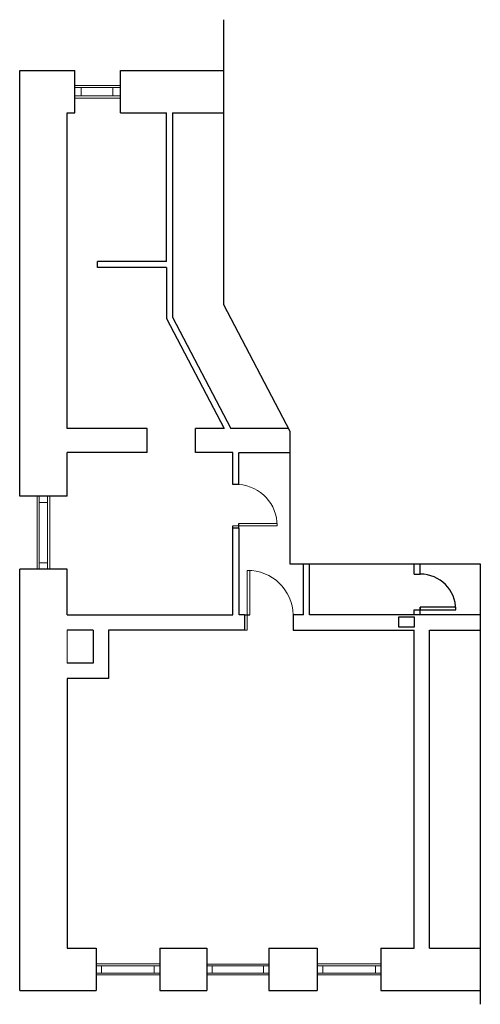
# Model space of a CAD drawing. Header units: centimetres. Extents: x 357 to 1261, y 73 to 2007.
import ezdxf
from ezdxf.lldxf.tags import DXFTag

# ---------------------------------------------------------------- set-up
doc = ezdxf.new("R2010")
doc.units = ezdxf.units.CM
doc.layers.add('.Opisy', color=250, linetype='Continuous', lineweight=15)
doc.layers.add('Ściany', color=250, linetype='Continuous', lineweight=20)
tags = doc.linetypes.add('DASH', pattern=[15, 10, -5]).pattern_tags.tags
tags[6:7] = [DXFTag(74, 4), DXFTag(75, 0), DXFTag(340, '0'), DXFTag(46, 0.0), DXFTag(50, 0.0), DXFTag(44, 0.0), DXFTag(45, 0.0)]
tags[4:5] = [DXFTag(74, 4), DXFTag(75, 0), DXFTag(340, '0'), DXFTag(46, 0.0), DXFTag(50, 0.0), DXFTag(44, 0.0), DXFTag(45, 0.0)]

msp = doc.modelspace()

# ---------------------------------------------------------------- linework, layer by layer
at = {"layer": '.Opisy'}
msp.add_line((450.4, 808), (450.4, 743), dxfattribs=at)
for p, q in [((357.4, 1907), (465.4, 1907)), ((357.4, 1071), (357.4, 1907)), ((465.4, 1824), (465.4, 1907)), ((555.4, 1907), (757.4, 1907)), ((555.4, 1824), (555.4, 1907)), ((450.4, 1824), (465.4, 1824)), ((450.4, 1204), (450.4, 1824)), ((555.4, 1824), (645.4, 1824)), ((645.4, 1532), (645.4, 1824)), ((657.4, 1824), (657.4, 1422.9)), ((657.4, 1824), (757.4, 1824)), ((645.4, 1532), (510.4, 1532)), ((510.4, 1520), (510.4, 1532)), ((645.4, 1520), (510.4, 1520)), ((645.4, 1520), (645.4, 1420)), ((645.4, 1420), (758.4, 1204)), ((657.4, 1422.9), (772, 1204)), ((607.4, 1204), (450.4, 1204)), ((607.4, 1157), (607.4, 1204)), ((702.4, 1157), (702.4, 1204)), ((758.4, 1204), (702.4, 1204)), ((884.8, 1204), (772, 1204)), ((607.4, 1157), (450.4, 1157)), ((450.4, 1071), (450.4, 1157)), ((775.4, 1157), (702.4, 1157)), ((775.4, 1094), (775.4, 1157)), ((787.4, 1094), (787.4, 1157)), ((788.4, 1157), (887.4, 1157)), ((787.4, 1094), (775.4, 1094)), ((450.4, 1071), (357.4, 1071)), ((775.4, 838), (775.4, 1012.8)), ((787.4, 1008), (775.4, 1008)), ((787.4, 1008), (787.4, 1017.5)), ((787.4, 1008), (787.4, 838)), ((914.4, 838), (914.4, 938)), ((926.4, 838), (926.4, 938)), ((1131.4, 918), (1131.4, 938)), ((1143.4, 918), (1143.4, 938)), ((450.4, 928), (357.4, 928)), ((357.4, 100), (357.4, 928)), ((450.4, 838), (450.4, 928)), ((1131.4, 918), (1143.4, 918)), ((1143.4, 838), (1143.4, 853)), ((1213.4, 853), (1143.4, 853)), ((1143.4, 853), (1143.4, 848)), ((1213.4, 848), (1213.4, 853)), ((450.4, 838), (775.4, 838)), ((798.4, 838), (788.4, 838)), ((798.4, 838), (798.4, 808)), ((798.4, 838), (809.1, 838)), ((894.4, 838), (894.4, 808)), ((914.4, 838), (894.4, 838)), ((1261.4, 838), (926.4, 838)), ((1131.4, 838), (1131.4, 848)), ((1131.4, 848), (1143.4, 848)), ((1143.4, 848), (1213.4, 848)), ((501.4, 808), (450.4, 808)), ((501.4, 808), (501.4, 743)), ((798.4, 808), (531.4, 808)), ((531.4, 808), (531.4, 713)), ((894.4, 808), (1131.4, 808)), ((1131.4, 183), (1131.4, 808)), ((1161.4, 183), (1161.4, 808)), ((1161.4, 808), (1261.4, 808)), ((501.4, 743), (450.4, 743)), ((531.4, 713), (450.4, 713)), ((450.4, 713), (450.4, 183)), ((450.4, 183), (507.4, 183)), ((507.4, 183), (507.4, 100)), ((632.4, 183), (724.4, 183)), ((632.4, 183), (632.4, 100)), ((724.4, 183), (724.4, 100)), ((846.4, 183), (941.4, 183)), ((846.4, 183), (846.4, 100)), ((941.4, 183), (941.4, 100)), ((1066.4, 183), (1131.4, 183)), ((1066.4, 183), (1066.4, 100)), ((1161.4, 183), (1261.4, 183)), ((357.4, 100), (507.4, 100)), ((632.4, 100), (724.4, 100)), ((846.4, 100), (941.4, 100)), ((1066.4, 100), (1261.4, 100))]:
    msp.add_line(p, q)
at = {"linetype": 'DASH'}
msp.add_lwpolyline([(757.4, 2007), (757.4, 1447.5), (887.4, 1199), (887.4, 938), (1261.4, 938), (1261.4, 73)], dxfattribs=at)
msp.add_lwpolyline([(1101.4, 834.2), (1131.4, 834.2), (1131.4, 814), (1101.4, 814)], close=True)
msp.add_arc((1143.4, 848), 70, 0, 90)
at = {"layer": 'Ściany'}
for p, q in [((465.4, 1877.8), (555.4, 1877.8)), ((465.4, 1873.7), (555.4, 1873.7)), ((465.4, 1857.2), (555.4, 1857.2)), ((477.8, 1857.2), (477.8, 1873.7)), ((540.4, 1857.2), (540.4, 1873.7)), ((465.4, 1853.1), (555.4, 1853.1)), ((391.5, 928), (391.5, 1071)), ((395.7, 928), (395.7, 1071)), ((412.2, 928), (412.2, 1071)), ((416.3, 928), (416.3, 1071)), ((412.2, 1058.6), (395.7, 1058.6)), ((775.4, 1012.8), (862.5, 1012.8)), ((862.5, 1017.5), (787.4, 1017.5)), ((862.5, 1012.8), (862.5, 1017.5)), ((412.2, 940.3), (395.7, 940.3)), ((803.7, 808), (803.7, 925.3)), ((803.7, 925.3), (809.1, 925.3)), ((809.1, 925.3), (809.1, 838)), ((803.7, 808), (798.4, 808)), ((632.4, 152.3), (507.4, 152.3)), ((632.4, 148.7), (507.4, 148.7)), ((518.2, 148.7), (518.2, 134.3)), ((621.6, 148.7), (621.6, 134.3)), ((846.4, 152), (724.4, 152)), ((846.4, 148.5), (724.4, 148.5)), ((735, 148.5), (735, 134.4)), ((835.9, 148.5), (835.9, 134.4)), ((1066.4, 152.3), (941.4, 152.3)), ((1066.4, 148.7), (941.4, 148.7)), ((952.2, 148.7), (952.2, 134.3)), ((1055.6, 148.7), (1055.6, 134.3)), ((632.4, 134.3), (507.4, 134.3)), ((632.4, 130.7), (507.4, 130.7)), ((846.4, 134.4), (724.4, 134.4)), ((846.4, 130.9), (724.4, 130.9)), ((1066.4, 134.3), (941.4, 134.3)), ((1066.4, 130.7), (941.4, 130.7))]:
    msp.add_line(p, q, dxfattribs=at)
for centre, radius, start, end in [((781.9, 1013.5), 80.7, 359.4686, 86.0543), ((804.7, 835.6), 89.7, 1.5357, 90.6099)]:
    msp.add_arc(centre, radius, start, end, dxfattribs=at)

doc.saveas('drawing.dxf')
